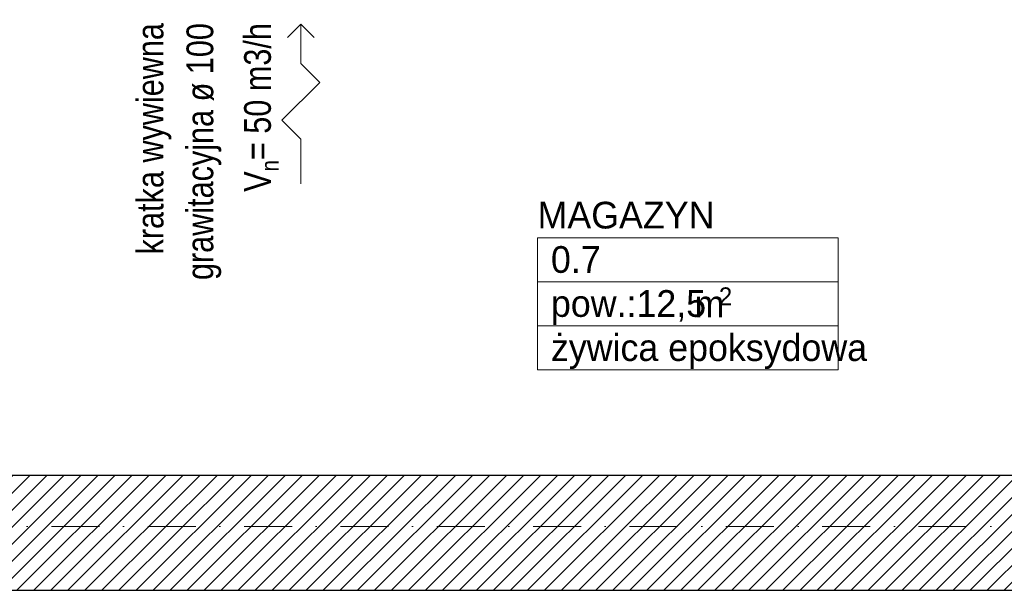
# Model space of a CAD drawing. Header units: millimetres. Extents: x -140780 to 266886, y -104422 to 233759.
# Tile 59 of 104: x 210920 to 214600, y 112968 to 115103. Entities that reach past the tile are written whole.
import ezdxf
from ezdxf.enums import TextEntityAlignment as Align

# ---------------------------------------------------------------- set-up
doc = ezdxf.new("R2010")
doc.units = ezdxf.units.MM
doc.header["$MEASUREMENT"] = 0
doc.linetypes.add('Kropki i Kreski', pattern=[360, 180, -90, 0, -90])
for name, color, linetype in [('Konstrukcja - Siatki mod', 7, 'Continuous'), ('KR_INW', 7, 'Continuous'), ('NAPIS_SODON', 7, 'Continuous'), ('STREFA_NOWE_POM', 7, 'Continuous'), ('WENT_BYTOWA', 7, 'Continuous')]:
    doc.layers.add(name, color=color, linetype=linetype)
doc.layers.add('Konstrukcja - Siatki mod_Nr_pióra__48', color=7, linetype='Continuous', lineweight=15, true_color=0xa80f02)
for name, color, linetype, lineweight in [('KR_INW_Nr_pióra__101', 252, 'Continuous', 5), ('KR_INW_Nr_pióra__27', 7, 'Continuous', 25), ('Metryczki pomieszczeń ArchiCADa_Nr_pióra__1', 7, 'Continuous', 13), ('NAPIS_SODON_Nr_pióra__121', 255, 'Continuous', 0), ('STREFA_NOWE_POM_Nr_pióra__121', 255, 'Continuous', 0), ('WENT_BYTOWA_Nr_pióra__6', 5, 'Continuous', 13)]:
    doc.layers.add(name, color=color, linetype=linetype, lineweight=lineweight)
doc.styles.add('GENERATED_STYLE_1', font='txt')
doc.styles.add('GENERATED_STYLE_2', font='txt')

# ---------------------------------------------------------------- blocks, each defined once
blk = doc.blocks.new('MAGAZYN_0.7_7', base_point=(213417, 114121.7))
at = {"layer": 'Metryczki pomieszczeń ArchiCADa_Nr_pióra__1', "linetype": 'Continuous'}
for p, q in [((212855.4, 114286.5), (213978.5, 114286.5)), ((212855.4, 114121.7), (212855.4, 114286.5)), ((213978.5, 114286.5), (213978.5, 114121.7)), ((213978.5, 114121.7), (212855.4, 114121.7)), ((212855.4, 114121.7), (213978.5, 114121.7)), ((212855.4, 113957), (212855.4, 114121.7)), ((213978.5, 114121.7), (213978.5, 113957)), ((213978.5, 113957), (212855.4, 113957)), ((212855.4, 113957), (213978.5, 113957)), ((212855.4, 113792.3), (212855.4, 113957)), ((213978.5, 113957), (213978.5, 113792.3)), ((213978.5, 113792.3), (212855.4, 113792.3))]:
    blk.add_line(p, q, dxfattribs=at)
at = {"layer": 'Metryczki pomieszczeń ArchiCADa_Nr_pióra__1'}
for tag, height, style, p in [('ROOM_NAME', 100, 'GENERATED_STYLE_2', (212855.4, 114421.6)), ('ROOM_NUMBER', 100, 'GENERATED_STYLE_1', (212905.4, 114255.6)), ('ROOM_AREA', 100, 'GENERATED_STYLE_1', (212905.4, 114090.9)), ('DUMMY_386', 66.7, 'GENERATED_STYLE_1', (213533.2, 114101.2)), ('DUMMY_385', 100, 'GENERATED_STYLE_1', (213405.2, 114089.4)), ('basec', 100, 'GENERATED_STYLE_1', (212905.4, 113925.8))]:
    blk.add_attdef(tag, text='', height=height, dxfattribs=dict(at, style=style)).set_placement(p, align=Align.TOP_LEFT)
blk = doc.blocks.new('Strop_2', base_point=(188316, 115154.1))
at = {"layer": 'NAPIS_SODON_Nr_pióra__121', "linetype": 'Continuous', "flags": 128}
blk.add_lwpolyline([(224893.2, 113397.6), (205242.2, 113397.6), (204667.3, 113397.6), (188316, 113397.6)], dxfattribs=at)
blk = doc.blocks.new('Ściana_137', base_point=(216962.4, 113397.6))
at = {"layer": 'KR_INW_Nr_pióra__101', "linetype": 'Continuous'}
h = blk.add_hatch(dxfattribs=at)
h.set_pattern_fill('Cegła_licówka', color=256, style=0, pattern_type=2)
h.set_pattern_definition([(45, (0, 0), (-31.819804, 31.819804), [])])
h.paths.add_polyline_path([(216962.4, 113397.6), (210318.1, 113397.6), (210318.1, 112967.6), (216962.4, 112967.6)])
at = {"layer": 'KR_INW_Nr_pióra__27', "linetype": 'Continuous', "flags": 128}
for points in [[(215750.3, 113397.6), (210318.1, 113397.6)], [(210318.1, 112967.6), (216962.4, 112967.6)]]:
    blk.add_lwpolyline(points, dxfattribs=at)
blk = doc.blocks.new('Linia_28', base_point=(211970.6, 114938.6))
at = {"layer": 'WENT_BYTOWA_Nr_pióra__6', "linetype": 'Continuous'}
for p, q in [((211970.6, 115086.3), (211920.6, 115036.3)), ((211970.6, 114938.6), (211970.6, 115086.3)), ((211970.6, 115086.3), (212020.6, 115036.3))]:
    blk.add_line(p, q, dxfattribs=at)
blk = doc.blocks.new('Standardowy znacznik siatki_10')
at = {"layer": 'Konstrukcja - Siatki mod_Nr_pióra__48', "linetype": 'Kropki i Kreski'}
blk.add_line((1000, 0), (72912, 0), dxfattribs=at)

msp = doc.modelspace()

# ---------------------------------------------------------------- linework, layer by layer
at = {"layer": 'STREFA_NOWE_POM_Nr_pióra__121', "linetype": 'Continuous', "flags": 128}
msp.add_lwpolyline([(214351, 115146.8), (214176.7, 115146.8), (212299.9, 115146.8), (212299.9, 115147.1), (209976.4, 115147.1), (209095, 115147.1), (209110.2, 113397.6), (209438.1, 113397.6), (210318.1, 113397.6), (215750.3, 113397.6), (215750.3, 115146.8), (215056.7, 115146.8)], close=True, dxfattribs=at)
at = {"layer": 'WENT_BYTOWA_Nr_pióra__6', "linetype": 'Continuous'}
for p, q in [((211970.6, 114938.6), (212041.3, 114867.8)), ((211899.9, 114726.4), (212041.3, 114867.8)), ((211899.9, 114726.4), (211970.6, 114655.7)), ((211970.6, 114655.7), (211970.6, 114488.7))]:
    msp.add_line(p, q, dxfattribs=at)

# ---------------------------------------------------------------- block references
at = {"layer": 'Konstrukcja - Siatki mod', "color": 8, "linetype": 'Continuous', "lineweight": 13, "zscale": 1000}
msp.add_blockref('Standardowy znacznik siatki_10', (177989.3, 113205.9), dxfattribs=at)
at = {"layer": 'KR_INW'}
msp.add_blockref('Ściana_137', (216962.4, 113397.6), dxfattribs=at)
at = {"layer": 'NAPIS_SODON', "color": 255, "linetype": 'Continuous', "lineweight": 0}
msp.add_blockref('Strop_2', (188316, 115154.1), dxfattribs=at)
at = {"layer": 'STREFA_NOWE_POM', "linetype": 'Continuous'}
ref = msp.add_blockref('MAGAZYN_0.7_7', (213417, 114121.7), dxfattribs=at)
ref.add_attrib('ROOM_NAME', 'MAGAZYN', dxfattribs={"layer": 'Metryczki pomieszczeń ArchiCADa_Nr_pióra__1', "color": 7, "height": 100, "style": 'GENERATED_STYLE_2'}).set_placement((212855.4, 114421.6), align=Align.TOP_LEFT)
ref.add_attrib('ROOM_NUMBER', '0.7', dxfattribs={"layer": 'Metryczki pomieszczeń ArchiCADa_Nr_pióra__1', "color": 7, "height": 100, "style": 'GENERATED_STYLE_1'}).set_placement((212905.4, 114255.6), align=Align.TOP_LEFT)
ref.add_attrib('ROOM_AREA', 'pow.:12,5', dxfattribs={"layer": 'Metryczki pomieszczeń ArchiCADa_Nr_pióra__1', "color": 7, "height": 100, "style": 'GENERATED_STYLE_1'}).set_placement((212905.4, 114090.9), align=Align.TOP_LEFT)
ref.add_attrib('basec', 'żywica epoksydowa', dxfattribs={"layer": 'Metryczki pomieszczeń ArchiCADa_Nr_pióra__1', "color": 7, "height": 100, "style": 'GENERATED_STYLE_1'}).set_placement((212905.4, 113925.8), align=Align.TOP_LEFT)
ref.add_attrib('DUMMY_385', ' m', dxfattribs={"layer": 'Metryczki pomieszczeń ArchiCADa_Nr_pióra__1', "color": 7, "height": 100, "style": 'GENERATED_STYLE_1'}).set_placement((213405.2, 114089.4), align=Align.TOP_LEFT)
ref.add_attrib('DUMMY_386', '2', dxfattribs={"layer": 'Metryczki pomieszczeń ArchiCADa_Nr_pióra__1', "color": 7, "height": 66.7, "style": 'GENERATED_STYLE_1'}).set_placement((213533.2, 114101.2), align=Align.TOP_LEFT)
at = {"layer": 'WENT_BYTOWA', "color": 5, "linetype": 'Continuous', "lineweight": 13}
msp.add_blockref('Linia_28', (211970.6, 114938.6), dxfattribs=at)

# ---------------------------------------------------------------- texts
at = {"layer": 'WENT_BYTOWA_Nr_pióra__6', "linetype": 'Continuous', "insert": (211356.9, 115090.1), "char_height": 100, "width": 1445.322, "attachment_point": 3, "rotation": 90, "line_spacing_factor": 1.117029, "style": 'GENERATED_STYLE_1'}
msp.add_mtext('\\A1;{\\fArial Narrow|b0|i0|c238|p34;kratka wywiewna grawitacyjna ø 100\\P\\fArial Narrow|b0|i0|c238|p34;V\\fArial Narrow|b0|i0|c238|p34;\\A1{\\H.66x;\\S ^ n;}\\fArial Narrow|b0|i0|c238|p34;= 50 m3/h}', dxfattribs=at)

doc.saveas('drawing.dxf')
